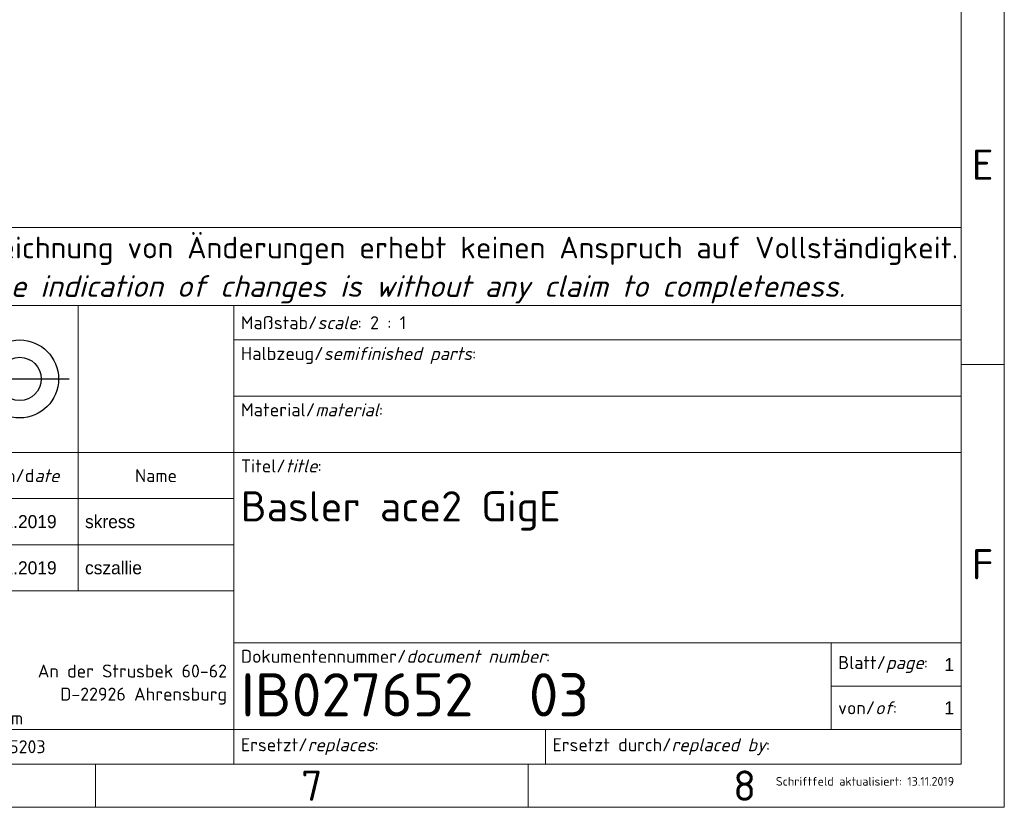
# Model space of a CAD drawing. Header units: millimetres. Extents: x 2 to 208, y 2 to 146.
# Tile 12 of 32: x 151 to 208, y 2 to 48. Entities that reach past the tile are written whole.
import ezdxf
from ezdxf.enums import TextEntityAlignment as Align

# ---------------------------------------------------------------- set-up
doc = ezdxf.new("R2018")
doc.units = ezdxf.units.MM
doc.header["$LTSCALE"] = 0.5
for name, color, linetype, lineweight in [('RAHM2', 7, 'Continuous', 25), ('Rahmen (ISO)', 7, 'Continuous', 70), ('Titel (ISO)', 7, 'Continuous', 50)]:
    doc.layers.add(name, color=color, linetype=linetype, lineweight=lineweight)
doc.styles.add('Bezeichnungstext (ISO)', font='isocpeur.ttf')
doc.styles.add('Notiztext (ISO)', font='isocpeur.ttf')
doc.styles.add('Textstil18', font='isocpeur.ttf')
doc.styles.add('Textstil77', font='isocpeur.ttf')

# ---------------------------------------------------------------- blocks, each defined once
blk = doc.blocks.new('Ränder Basler-A3')
at = {"layer": 'Rahmen (ISO)', "color": 7, "lineweight": 18}
for p, q in [((415, 292), (415, 5)), ((415, 5), (5, 5))]:
    blk.add_line(p, q, dxfattribs=at)
at = {"layer": 'Rahmen (ISO)', "lineweight": 18}
for p, q in [((410, 287), (410, 10)), ((10, 10), (410, 10)), ((310, 10), (310, 5)), ((360, 10), (360, 5))]:
    blk.add_line(p, q, dxfattribs=at)
at = {"layer": 'Rahmen (ISO)', "color": 7, "linetype": 'Continuous', "lineweight": 18}
blk.add_line((415, 56.17), (410, 56.17), dxfattribs=at)
at = {"layer": 'Rahmen (ISO)', "char_height": 3.5, "attachment_point": 5, "style": 'Bezeichnungstext (ISO)'}
for s, insert in [('\\fISOCPEUR|b0|i0;\\H3.5000;E', (412.5, 79.25)), ('\\fISOCPEUR|b0|i0;\\H3.5000;F', (412.5, 33.08)), ('\\fISOCPEUR|b0|i0;\\H3.5000;7', (335, 7.5)), ('\\fISOCPEUR|b0|i0;\\H3.5000;8', (385, 7.5))]:
    blk.add_mtext(s, dxfattribs=dict(at, insert=insert))
blk = doc.blocks.new('Schriftfelder Basler')
at = {"layer": 'RAHM2'}
blk.add_line((54.05, 44.5), (76.95, 44.5), dxfattribs=at)
for radius in [4.5, 2.5]:
    blk.add_circle((71.25, 44.5), radius, dxfattribs=at)
at = {"layer": 'Titel (ISO)', "lineweight": 18}
for p, q in [((53, 62), (180, 62)), ((180, 62), (180, 53)), ((78, 53), (53, 53)), ((96, 53), (78, 53)), ((78, 53), (78, 36)), ((180, 53), (96, 53)), ((96, 53), (96, 36)), ((180, 53), (180, 49)), ((96, 49), (180, 49)), ((180, 49), (180, 36)), ((96, 42.5), (180, 42.5)), ((63, 36), (78, 36)), ((78, 36), (96, 36)), ((78, 36), (78, 20)), ((180, 36), (96, 36)), ((96, 36), (96, 14)), ((180, 36), (180, 14)), ((53, 30.67), (96, 30.67)), ((96, 25.33), (53, 25.33)), ((53, 20), (96, 20)), ((96, 14), (165, 14)), ((96, 14), (96, 4)), ((165, 14), (165, 9)), ((165, 14), (180, 14)), ((180, 14), (180, 4)), ((165, 9), (180, 9)), ((165, 9), (165, 4)), ((53, 4), (96, 4)), ((96, 4), (132, 4)), ((96, 4), (96, 0)), ((132, 4), (132, 0)), ((132, 4), (165, 4)), ((165, 4), (180, 4)), ((180, 4), (180, 0)), ((106.26, 0), (53, 0)), ((132, 0), (106.26, 0)), ((180, 0), (132, 0))]:
    blk.add_line(p, q, dxfattribs=at)
at = {"layer": 'Titel (ISO)', "insert": (116.5, 57.08), "char_height": 2.50005, "width": 126.5326, "attachment_point": 5, "line_spacing_factor": 1.068348, "style": 'Notiztext (ISO)'}
blk.add_mtext('\\fISOCPEUR|b0|i0;\\H2.5001;Die Kennzeichnung von Änderungen erhebt keinen Anspruch auf Vollständigkeit.\\P\\fISOCPEUR|b0|i1;\\H2.5001;The indication of changes is without any claim to completeness.', dxfattribs=at)
at = {"layer": 'Titel (ISO)', "style": 'Notiztext (ISO)'}
for s, insert, char_height, width, attachment_point in [('\\fISOCPEUR|b0|i0;\\H1.5000;Maßstab/\\fISOCPEUR|b0|i1;\\H1.5000;scale\\fISOCPEUR|b0|i0;\\H1.5000;: 2 : 1', (96.8, 51), 1.5, 75.3986, 4), ('\\fISOCPEUR|b0|i0;\\H1.5000;Titel/\\fISOCPEUR|b0|i1;\\H1.5000;title\\fISOCPEUR|b0|i0;\\H1.5000;:', (96.8, 35.2), 1.5, 10.392, 1), ('\\fISOCPEUR|b0|i0;\\H1.5000;Datum/d\\fISOCPEUR|b0|i1;\\H1.5000;ate', (70.5, 33.33), 1.5, 13.0743, 5), ('\\fISOCPEUR|b0|i0;\\H1.5000;Name', (87, 33.33), 1.5, 13.0743, 5), ('\\fISOCPEUR|b0|i0;\\H3.5000;Basler ace2 GigE\\P', (96.8, 31.53), 3.5, 82.4278, 1), ('\\fISOCPEUR|b0|i0;\\H1.5000;Dokumentennummer/\\fISOCPEUR|b0|i1;\\H1.5000;document number\\fISOCPEUR|b0|i0;\\H1.5000;:', (96.8, 13.2), 1.5, 75.3986, 1), ('\\fISOCPEUR|b0|i0;\\H5.0000;IB027652  03', (96.8, 8), 5, 64.2355, 4)]:
    blk.add_mtext(s, dxfattribs=dict(at, insert=insert, char_height=char_height, width=width, attachment_point=attachment_point))
for s, insert, char_height, attachment_point in [('\\fISOCPEUR|b0|i0;\\H1.5217;Halbzeug/\\fISOCPEUR|b0|i1;\\H1.5000;semifinished parts\\fISOCPEUR|b0|i0;\\H1.5217;:', (96.8, 48.2), 3.5, 1), ('\\fISOCPEUR|b0|i0;\\H1.5217;Material/\\fISOCPEUR|b0|i1;\\H1.5000;material\\fISOCPEUR|b0|i0;\\H1.5217;:', (96.8, 41.7), 3.5, 1), ('\\fISOCPEUR|b0|i0;\\H1.5000;Blatt/\\fISOCPEUR|b0|i1;\\H1.5000;page\\fISOCPEUR|b0|i0;\\H1.5000;:', (165.8, 11.5), 1.5, 4), ('\\fISOCPEUR|b0|i0;\\H1.5000;von/\\fISOCPEUR|b0|i1;\\H1.5000;of\\fISOCPEUR|b0|i0;\\H1.5000;:', (165.8, 6.5), 1.5, 4), ('\\fISOCPEUR|b0|i0;\\H1.5000;Datei/\\fISOCPEUR|b0|i1;\\H1.5000;file\\fISOCPEUR|b0|i0;\\H1.5000;: IP02765203', (53.8, 2), 1.5, 4), ('\\fISOCPEUR|b0|i0;\\H1.5000;Ersetzt/\\fISOCPEUR|b0|i1;\\H1.5000;replaces\\fISOCPEUR|b0|i0;\\H1.5000;: ', (96.8, 2), 1.5, 4), ('\\fISOCPEUR|b0|i0;\\H1.5000;Ersetzt durch/\\fISOCPEUR|b0|i1;\\H1.5000;replaced by\\fISOCPEUR|b0|i0;\\H1.5000;: ', (132.8, 2), 1.5, 4)]:
    blk.add_mtext(s, dxfattribs=dict(at, insert=insert, char_height=char_height, attachment_point=attachment_point))
at = {"layer": 'Titel (ISO)', "line_spacing_factor": 1.068348, "style": 'Notiztext (ISO)'}
for s, insert, char_height, attachment_point in [('\\fISOCPEUR|b0|i0;\\H1.5217;Basler AG\\P\\fISOCPEUR|b0|i0;\\H1.5217;+49 (4102) 463-0\\P\\fISOCPEUR|b0|i0;\\H1.5217;www.baslerweb.com', (53.8, 11.5), 1.5217, 1), ('\\fISOCPEUR|b0|i0;\\H1.5000;An der Strusbek 60-62\\P\\fISOCPEUR|b0|i0;\\H1.5000;D-22926 Ahrensburg', (95.2, 11.5), 1.5, 3)]:
    blk.add_mtext(s, dxfattribs=dict(at, insert=insert, char_height=char_height, attachment_point=attachment_point))
at = {"layer": 'Titel (ISO)', "color": 9, "true_color": 0xc0c0c0, "insert": (179.2, -2), "char_height": 1, "attachment_point": 6, "style": 'Notiztext (ISO)'}
blk.add_mtext('\\fISOCPEUR|b0|i0;\\H1.0000;Schriftfeld aktualisiert: 13.11.2019', dxfattribs=at)
at = {"layer": 'Titel (ISO)'}
for tag, height, style, p in [('SPI_Sicherheitsklasse', 2.5, 'Textstil18', (6, 57.5)), ('SPI_Bearbeitungsdatum', 1.5, 'Textstil77', (70.5, 28)), ('SPI_Pruefdatum', 1.5, 'Textstil77', (70.5, 22.67))]:
    blk.add_attdef(tag, text='', height=height, dxfattribs=dict(at, style=style)).set_placement(p, align=Align.MIDDLE_CENTER)
at = {"layer": 'Titel (ISO)', "style": 'Textstil18'}
blk.add_attdef('SPI_Halbzeug1', text='', height=2.5, dxfattribs=at).set_placement((96.8, 45.8), align=Align.TOP_LEFT)
at = {"layer": 'Titel (ISO)', "style": 'Textstil77'}
for tag, p in [('SPI_Bearbeiter', (78.8, 28)), ('SPI_Pruefer', (78.8, 22.67))]:
    blk.add_attdef(tag, text='', height=1.5, dxfattribs=at).set_placement(p, align=Align.MIDDLE_LEFT)
for tag, p in [('Blattnummer', (179.2, 11.5)), ('Anzahl_der_Blätter', (179.2, 6.5))]:
    blk.add_attdef(tag, text='', height=1.5, dxfattribs=at).set_placement(p, align=Align.MIDDLE_RIGHT)

msp = doc.modelspace()

# ---------------------------------------------------------------- block references
at = {"xscale": 0.5, "yscale": 0.5, "zscale": 0.5}
msp.add_blockref('Ränder Basler-A3', (0, 0), dxfattribs=at)
ref = msp.add_blockref('Schriftfelder Basler', (115, 5), dxfattribs=dict(xscale=0.5, yscale=0.5, zscale=0.5))
lines = msp.add_mtext('1', dxfattribs={"layer": 'Titel (ISO)', "insert": (204.6, 10.75), "char_height": 0.75, "attachment_point": 6, "style": 'Textstil77'})
ref.add_attrib('Blattnummer', '', (204.6, 10.75)).embed_mtext(lines)
lines = msp.add_mtext('1', dxfattribs={"layer": 'Titel (ISO)', "insert": (204.6, 8.25), "char_height": 0.75, "attachment_point": 6, "style": 'Textstil77'})
ref.add_attrib('Anzahl_der_Blätter', '', (204.6, 8.25)).embed_mtext(lines)
lines = msp.add_mtext('13.11.2019', dxfattribs={"layer": 'Titel (ISO)', "insert": (150.25, 19), "char_height": 0.75, "attachment_point": 5, "style": 'Textstil77'})
ref.add_attrib('SPI_Bearbeitungsdatum', '', (150.25, 19)).embed_mtext(lines)
lines = msp.add_mtext('skress', dxfattribs={"layer": 'Titel (ISO)', "insert": (154.4, 19), "char_height": 0.75, "attachment_point": 4, "style": 'Textstil77'})
ref.add_attrib('SPI_Bearbeiter', '', (154.4, 19)).embed_mtext(lines)
lines = msp.add_mtext('13.11.2019', dxfattribs={"layer": 'Titel (ISO)', "insert": (150.25, 16.3333), "char_height": 0.75, "attachment_point": 5, "style": 'Textstil77'})
ref.add_attrib('SPI_Pruefdatum', '', (150.25, 16.3333)).embed_mtext(lines)
lines = msp.add_mtext('cszallie', dxfattribs={"layer": 'Titel (ISO)', "insert": (154.4, 16.3333), "char_height": 0.75, "attachment_point": 4, "style": 'Textstil77'})
ref.add_attrib('SPI_Pruefer', '', (154.4, 16.3333)).embed_mtext(lines)

doc.saveas('drawing.dxf')
